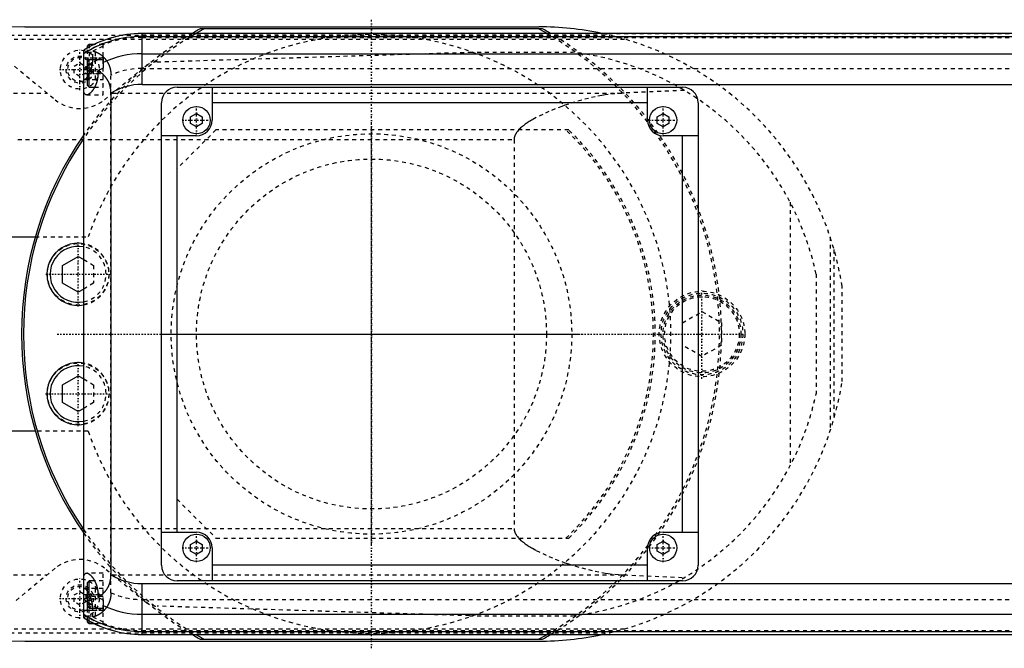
# Model space of a CAD drawing. Extents: x -1055 to 181, y -120 to 120.
# Tile 4 of 5: x -690 to -437, y -81 to 81. Entities that reach past the tile are written whole.
import ezdxf

# ---------------------------------------------------------------- set-up
doc = ezdxf.new("R2010")
doc.units = 0
doc.linetypes.add('CENTER', pattern=[1.5, 0.45, -0.5, 0.05, -0.5])
doc.linetypes.add('DASHED', pattern=[2, 1, -1])
for name, color, linetype in [('AM_0', 7, 'CONTINUOUS'), ('AM_3', 7, 'DASHED'), ('AM_7', 7, 'CENTER')]:
    doc.layers.add(name, color=color, linetype=linetype)

msp = doc.modelspace()

# ---------------------------------------------------------------- linework, layer by layer
at = {"layer": 'AM_0', "color": 7, "linetype": 'CONTINUOUS'}
for p, q in [((-689.11, 79), (-557, 79)), ((-555.98, 78.5), (-644.02, 78.5)), ((75, 77.32), (-659, 77.32)), ((-659, 64.2), (-659, 77.32)), ((-659, 76.54), (75, 76.54)), ((-672.6, 74.5), (-673, 74.1)), ((-673, 73.62), (-673, 74.1)), ((-671.32, 74.5), (-672.6, 74.5)), ((-672.6, 73.84), (-672.6, 74.5)), ((-674, -73.02), (-674, 73.02)), ((-669, 71.21), (-669, 68.39)), ((-659, 72.1), (75, 72.1)), ((-672.6, 70.5), (-673, 70.1)), ((-673, 63.9), (-673, 70.1)), ((-669, 70.5), (-672.6, 70.5)), ((-672.6, 63.5), (-672.6, 70.5)), ((-674, 67), (-673, 67)), ((-670.34, 67.64), (-670.34, 67)), ((-673, 63.9), (-672.6, 63.5)), ((-672.6, 63.5), (-671.2, 63.5)), ((-659, 64.2), (75, 64.2)), ((-650, 63.5), (-520, 63.5)), ((-641, 63.5), (-641, 55)), ((-529, 55), (-529, 63.5)), ((-667, 61.92), (-667, -61.92)), ((-654, -59.5), (-654, 59.5)), ((-529, 59.5), (-641, 59.5)), ((-516, 59.5), (-516, -59.5)), ((-646.5, 55.87), (-645, 56.73)), ((-646.5, 54.13), (-646.5, 55.87)), ((-645, 56.73), (-643.5, 55.87)), ((-643.5, 55.87), (-643.5, 54.13)), ((-526.5, 55.87), (-525, 56.73)), ((-526.5, 54.13), (-526.5, 55.87)), ((-525, 56.73), (-523.5, 55.87)), ((-523.5, 55.87), (-523.5, 54.13)), ((-645, 53.27), (-646.5, 54.13)), ((-643.5, 54.13), (-645, 53.27)), ((-525, 53.27), (-526.5, 54.13)), ((-523.5, 54.13), (-525, 53.27)), ((-645, 51), (-654, 51)), ((-650, -51), (-650, 51)), ((-516, 51), (-525, 51)), ((-520, -51), (-520, 51)), ((-700, 25), (-686.46, 25)), ((-679.45, 17.66), (-675.45, 19.97)), ((-675.45, 19.97), (-674, 19.13)), ((-679.45, 13.04), (-679.45, 17.66)), ((-675.45, 10.73), (-679.45, 13.04)), ((-674, 11.57), (-675.45, 10.73)), ((-679.45, -13.04), (-675.45, -10.73)), ((-675.45, -10.73), (-674, -11.57)), ((-679.45, -17.66), (-679.45, -13.04)), ((-675.45, -19.97), (-679.45, -17.66)), ((-674, -19.13), (-675.45, -19.97)), ((-686.46, -25), (-700, -25)), ((-654, -51), (-645, -51)), ((-525, -51), (-516, -51)), ((-646.5, -54.13), (-645, -53.27)), ((-646.5, -55.87), (-646.5, -54.13)), ((-645, -53.27), (-643.5, -54.13)), ((-643.5, -54.13), (-643.5, -55.87)), ((-641, -55), (-641, -63.5)), ((-529, -63.5), (-529, -55)), ((-526.5, -54.13), (-525, -53.27)), ((-526.5, -55.87), (-526.5, -54.13)), ((-525, -53.27), (-523.5, -54.13)), ((-523.5, -54.13), (-523.5, -55.87)), ((-645, -56.73), (-646.5, -55.87)), ((-643.5, -55.87), (-645, -56.73)), ((-525, -56.73), (-526.5, -55.87)), ((-523.5, -55.87), (-525, -56.73)), ((-529, -59.5), (-641, -59.5)), ((-672.6, -63.5), (-673, -63.9)), ((-673, -70.1), (-673, -63.9)), ((-671.2, -63.5), (-672.6, -63.5)), ((-672.6, -70.5), (-672.6, -63.5)), ((-659, -77.32), (-659, -64.2)), ((-659, -64.2), (75, -64.2)), ((-520, -63.5), (-650, -63.5)), ((-674, -67), (-673, -67)), ((-670.34, -67), (-670.34, -67.64)), ((-673, -70.1), (-672.6, -70.5)), ((-672.6, -70.5), (-669, -70.5)), ((-669, -68.39), (-669, -71.21)), ((-659, -72.1), (75, -72.1)), ((-673, -74.1), (-673, -73.62)), ((-673, -74.1), (-672.6, -74.5)), ((-672.6, -74.5), (-672.6, -73.84)), ((-672.6, -74.5), (-671.32, -74.5)), ((-659, -76.54), (75, -76.54)), ((-659, -77.32), (75, -77.32)), ((-689.11, -79), (-557, -79)), ((-644.02, -78.5), (-555.98, -78.5))]:
    msp.add_line(p, q, dxfattribs=at)
for points in [[(-670.34, 67, 0), (-670.34, 66.96, 0), (-670.34, 66.88, 0), (-670.34, 66.8, 0), (-670.34, 66.75, 0), (-670.34, 66.71, 0), (-670.35, 66.63, 0), (-670.35, 66.55, 0), (-670.36, 66.47, 0), (-670.36, 66.38, 0), (-670.37, 66.3, 0), (-670.37, 66.26, 0), (-670.38, 66.22, 0), (-670.39, 66.13, 0), (-670.4, 66.05, 0), (-670.41, 65.97, 0), (-670.42, 65.89, 0), (-670.43, 65.81, 0), (-670.44, 65.77, 0), (-670.45, 65.72, 0), (-670.46, 65.64, 0), (-670.48, 65.56, 0), (-670.49, 65.52, 0), (-670.49, 65.48, 0), (-670.51, 65.4, 0), (-670.53, 65.32, 0), (-670.54, 65.28, 0), (-670.55, 65.24, 0), (-670.57, 65.16, 0), (-670.59, 65.08, 0), (-670.61, 65.01, 0), (-670.63, 64.93, 0), (-670.65, 64.85, 0), (-670.67, 64.81, 0), (-670.68, 64.78, 0), (-670.7, 64.7, 0), (-670.73, 64.63, 0), (-670.75, 64.55, 0), (-670.78, 64.48, 0), (-670.8, 64.41, 0), (-670.82, 64.37, 0), (-670.83, 64.33, 0), (-670.86, 64.26, 0), (-670.88, 64.19, 0), (-670.91, 64.12, 0), (-670.94, 64.05, 0), (-670.97, 63.99, 0), (-670.98, 63.95, 0), (-671, 63.92, 0), (-671.03, 63.85, 0), (-671.06, 63.79, 0), (-671.09, 63.72, 0), (-671.12, 63.66, 0), (-671.15, 63.6, 0), (-671.17, 63.57, 0), (-671.18, 63.54, 0), (-671.21, 63.48, 0), (-671.24, 63.42, 0), (-671.28, 63.36, 0), (-671.31, 63.3, 0), (-671.34, 63.25, 0), (-671.36, 63.22, 0), (-671.37, 63.19, 0), (-671.4, 63.14, 0), (-671.44, 63.09, 0), (-671.45, 63.06, 0), (-671.47, 63.03, 0), (-671.5, 62.98, 0), (-671.53, 62.93, 0), (-671.55, 62.9, 0), (-671.57, 62.88, 0), (-671.6, 62.83, 0), (-671.64, 62.78, 0), (-671.67, 62.73, 0), (-671.7, 62.68, 0), (-671.74, 62.63, 0), (-671.76, 62.61, 0), (-671.77, 62.59, 0), (-671.81, 62.54, 0), (-671.84, 62.49, 0), (-671.88, 62.45, 0), (-671.91, 62.41, 0), (-671.95, 62.36, 0), (-671.97, 62.34, 0), (-671.98, 62.32, 0), (-672.02, 62.28, 0), (-672.05, 62.24, 0), (-672.09, 62.2, 0), (-672.13, 62.16, 0), (-672.16, 62.13, 0), (-672.18, 62.11, 0), (-672.2, 62.09, 0), (-672.23, 62.05, 0), (-672.27, 62.02, 0), (-672.3, 61.99, 0), (-672.34, 61.96, 0), (-672.37, 61.92, 0), (-672.39, 61.91, 0), (-672.41, 61.89, 0), (-672.44, 61.86, 0), (-672.48, 61.84, 0), (-672.51, 61.81, 0), (-672.54, 61.78, 0), (-672.58, 61.76, 0), (-672.59, 61.75, 0), (-672.61, 61.74, 0), (-672.64, 61.71, 0), (-672.68, 61.69, 0), (-672.69, 61.68, 0), (-672.71, 61.67, 0), (-672.74, 61.65, 0), (-672.78, 61.63, 0), (-672.79, 61.63, 0), (-672.81, 61.62, 0), (-672.84, 61.6, 0), (-672.87, 61.59, 0), (-672.9, 61.57, 0), (-672.93, 61.56, 0), (-672.96, 61.55, 0), (-672.98, 61.54, 0), (-672.99, 61.54, 0), (-673.02, 61.53, 0), (-673.05, 61.52, 0), (-673.08, 61.52, 0), (-673.11, 61.51, 0), (-673.14, 61.51, 0), (-673.15, 61.5, 0), (-673.16, 61.5, 0), (-673.19, 61.5, 0), (-673.22, 61.5, 0), (-673.23, 61.5, 0)], [(-667, 61.92, 0), (-667, 62.15, 0), (-667.01, 62.41, 0), (-667.02, 62.48, 0), (-667.02, 62.55, 0), (-667.03, 62.59, 0), (-667.03, 62.63, 0), (-667.04, 62.7, 0), (-667.04, 62.77, 0), (-667.05, 62.85, 0), (-667.06, 62.92, 0), (-667.07, 62.99, 0), (-667.07, 63.03, 0), (-667.08, 63.07, 0), (-667.09, 63.14, 0), (-667.1, 63.21, 0), (-667.11, 63.25, 0), (-667.11, 63.28, 0), (-667.13, 63.36, 0), (-667.14, 63.43, 0), (-667.15, 63.46, 0), (-667.16, 63.5, 0), (-667.17, 63.57, 0), (-667.19, 63.64, 0), (-667.21, 63.71, 0), (-667.22, 63.78, 0), (-667.24, 63.86, 0), (-667.25, 63.89, 0), (-667.26, 63.93, 0), (-667.28, 63.99, 0), (-667.3, 64.06, 0), (-667.32, 64.13, 0), (-667.35, 64.2, 0), (-667.37, 64.27, 0), (-667.38, 64.3, 0), (-667.39, 64.33, 0), (-667.42, 64.4, 0), (-667.44, 64.47, 0), (-667.47, 64.53, 0), (-667.49, 64.6, 0), (-667.52, 64.66, 0), (-667.54, 64.69, 0), (-667.55, 64.72, 0), (-667.58, 64.79, 0), (-667.61, 64.85, 0), (-667.64, 64.91, 0), (-667.67, 64.97, 0), (-667.7, 65.03, 0), (-667.71, 65.06, 0), (-667.73, 65.09, 0), (-667.76, 65.15, 0), (-667.79, 65.21, 0), (-667.83, 65.27, 0), (-667.86, 65.33, 0), (-667.89, 65.39, 0), (-667.91, 65.42, 0), (-667.93, 65.45, 0), (-667.96, 65.5, 0), (-668, 65.56, 0), (-668.02, 65.59, 0), (-668.04, 65.61, 0), (-668.07, 65.67, 0), (-668.11, 65.72, 0), (-668.13, 65.75, 0), (-668.15, 65.78, 0), (-668.19, 65.83, 0), (-668.22, 65.88, 0), (-668.26, 65.93, 0), (-668.3, 65.98, 0), (-668.34, 66.03, 0), (-668.36, 66.06, 0), (-668.38, 66.08, 0), (-668.42, 66.13, 0), (-668.46, 66.18, 0), (-668.6, 66.34, 0), (-668.86, 66.6, 0), (-669.11, 66.84, 0), (-669.38, 67.05, 0), (-669.51, 67.15, 0), (-669.65, 67.25, 0), (-669.92, 67.42, 0), (-670.2, 67.57, 0), (-670.34, 67.64, 0)], [(-673.23, 61.5, 0), (-673.26, 61.5, 0), (-673.31, 61.51, 0), (-673.37, 61.52, 0), (-673.39, 61.52, 0), (-673.42, 61.53, 0), (-673.47, 61.55, 0), (-673.52, 61.58, 0), (-673.57, 61.61, 0), (-673.62, 61.65, 0), (-673.66, 61.69, 0), (-673.69, 61.72, 0), (-673.71, 61.74, 0), (-673.75, 61.8, 0), (-673.79, 61.86, 0), (-673.83, 61.93, 0), (-673.86, 62, 0), (-673.9, 62.08, 0), (-673.91, 62.12, 0), (-673.93, 62.16, 0), (-673.96, 62.25, 0), (-673.99, 62.34, 0), (-674, 62.39, 0)], [(-674, -62.39, 0), (-673.99, -62.34, 0), (-673.96, -62.25, 0), (-673.93, -62.16, 0), (-673.91, -62.12, 0), (-673.9, -62.08, 0), (-673.86, -62, 0), (-673.83, -61.93, 0), (-673.79, -61.86, 0), (-673.75, -61.8, 0), (-673.71, -61.74, 0), (-673.69, -61.72, 0), (-673.66, -61.69, 0), (-673.62, -61.65, 0), (-673.57, -61.61, 0), (-673.52, -61.58, 0), (-673.47, -61.55, 0), (-673.42, -61.53, 0), (-673.39, -61.52, 0), (-673.37, -61.52, 0), (-673.31, -61.51, 0), (-673.26, -61.5, 0), (-673.23, -61.5, 0)], [(-673.23, -61.5, 0), (-673.22, -61.5, 0), (-673.19, -61.5, 0), (-673.16, -61.5, 0), (-673.15, -61.5, 0), (-673.14, -61.51, 0), (-673.11, -61.51, 0), (-673.08, -61.52, 0), (-673.05, -61.52, 0), (-673.02, -61.53, 0), (-672.99, -61.54, 0), (-672.98, -61.54, 0), (-672.96, -61.55, 0), (-672.93, -61.56, 0), (-672.9, -61.57, 0), (-672.87, -61.59, 0), (-672.84, -61.6, 0), (-672.81, -61.62, 0), (-672.79, -61.63, 0), (-672.78, -61.63, 0), (-672.74, -61.65, 0), (-672.71, -61.67, 0), (-672.69, -61.68, 0), (-672.68, -61.69, 0), (-672.64, -61.71, 0), (-672.61, -61.74, 0), (-672.59, -61.75, 0), (-672.58, -61.76, 0), (-672.54, -61.78, 0), (-672.51, -61.81, 0), (-672.48, -61.84, 0), (-672.44, -61.86, 0), (-672.41, -61.89, 0), (-672.39, -61.91, 0), (-672.37, -61.92, 0), (-672.34, -61.96, 0), (-672.3, -61.99, 0), (-672.27, -62.02, 0), (-672.23, -62.05, 0), (-672.2, -62.09, 0), (-672.18, -62.11, 0), (-672.16, -62.13, 0), (-672.13, -62.16, 0), (-672.09, -62.2, 0), (-672.05, -62.24, 0), (-672.02, -62.28, 0), (-671.98, -62.32, 0), (-671.97, -62.34, 0), (-671.95, -62.36, 0), (-671.91, -62.41, 0), (-671.88, -62.45, 0), (-671.84, -62.49, 0), (-671.81, -62.54, 0), (-671.77, -62.59, 0), (-671.76, -62.61, 0), (-671.74, -62.63, 0), (-671.7, -62.68, 0), (-671.67, -62.73, 0), (-671.64, -62.78, 0), (-671.6, -62.83, 0), (-671.57, -62.88, 0), (-671.55, -62.9, 0), (-671.53, -62.93, 0), (-671.5, -62.98, 0), (-671.47, -63.03, 0), (-671.45, -63.06, 0), (-671.44, -63.09, 0), (-671.4, -63.14, 0), (-671.37, -63.19, 0), (-671.36, -63.22, 0), (-671.34, -63.25, 0), (-671.31, -63.3, 0), (-671.28, -63.36, 0), (-671.24, -63.42, 0), (-671.21, -63.48, 0), (-671.18, -63.54, 0), (-671.17, -63.57, 0), (-671.15, -63.6, 0), (-671.12, -63.66, 0), (-671.09, -63.72, 0), (-671.06, -63.79, 0), (-671.03, -63.85, 0), (-671, -63.92, 0), (-670.98, -63.95, 0), (-670.97, -63.99, 0), (-670.94, -64.05, 0), (-670.91, -64.12, 0), (-670.88, -64.19, 0), (-670.86, -64.26, 0), (-670.83, -64.33, 0), (-670.82, -64.37, 0), (-670.8, -64.41, 0), (-670.78, -64.48, 0), (-670.75, -64.55, 0), (-670.73, -64.63, 0), (-670.7, -64.7, 0), (-670.68, -64.78, 0), (-670.67, -64.81, 0), (-670.65, -64.85, 0), (-670.63, -64.93, 0), (-670.61, -65.01, 0), (-670.59, -65.08, 0), (-670.57, -65.16, 0), (-670.55, -65.24, 0), (-670.54, -65.28, 0), (-670.53, -65.32, 0), (-670.51, -65.4, 0), (-670.49, -65.48, 0), (-670.49, -65.52, 0), (-670.48, -65.56, 0), (-670.46, -65.64, 0), (-670.45, -65.72, 0), (-670.44, -65.77, 0), (-670.43, -65.81, 0), (-670.42, -65.89, 0), (-670.41, -65.97, 0), (-670.4, -66.05, 0), (-670.39, -66.13, 0), (-670.38, -66.22, 0), (-670.37, -66.26, 0), (-670.37, -66.3, 0), (-670.36, -66.38, 0), (-670.36, -66.47, 0), (-670.35, -66.55, 0), (-670.35, -66.63, 0), (-670.34, -66.71, 0), (-670.34, -66.75, 0), (-670.34, -66.8, 0), (-670.34, -66.88, 0), (-670.34, -66.96, 0), (-670.34, -67, 0)], [(-670.34, -67.64, 0), (-670.2, -67.57, 0), (-669.92, -67.42, 0), (-669.64, -67.24, 0), (-669.5, -67.14, 0), (-669.36, -67.04, 0), (-669.1, -66.82, 0), (-668.84, -66.59, 0), (-668.59, -66.32, 0), (-668.45, -66.16, 0), (-668.41, -66.11, 0), (-668.37, -66.07, 0), (-668.35, -66.04, 0), (-668.33, -66.02, 0), (-668.29, -65.97, 0), (-668.25, -65.92, 0), (-668.21, -65.87, 0), (-668.17, -65.81, 0), (-668.14, -65.76, 0), (-668.12, -65.73, 0), (-668.1, -65.71, 0), (-668.06, -65.65, 0), (-668.03, -65.6, 0), (-668.01, -65.57, 0), (-667.99, -65.54, 0), (-667.96, -65.49, 0), (-667.92, -65.43, 0), (-667.9, -65.4, 0), (-667.89, -65.38, 0), (-667.85, -65.32, 0), (-667.82, -65.26, 0), (-667.79, -65.2, 0), (-667.75, -65.14, 0), (-667.72, -65.08, 0), (-667.71, -65.05, 0), (-667.69, -65.02, 0), (-667.66, -64.96, 0), (-667.63, -64.9, 0), (-667.6, -64.83, 0), (-667.57, -64.77, 0), (-667.54, -64.71, 0), (-667.53, -64.68, 0), (-667.52, -64.64, 0), (-667.49, -64.58, 0), (-667.46, -64.52, 0), (-667.44, -64.45, 0), (-667.41, -64.39, 0), (-667.39, -64.32, 0), (-667.38, -64.29, 0), (-667.37, -64.25, 0), (-667.34, -64.19, 0), (-667.32, -64.12, 0), (-667.3, -64.05, 0), (-667.28, -63.98, 0), (-667.26, -63.92, 0), (-667.25, -63.88, 0), (-667.24, -63.85, 0), (-667.22, -63.78, 0), (-667.2, -63.71, 0), (-667.19, -63.64, 0), (-667.17, -63.57, 0), (-667.16, -63.5, 0), (-667.15, -63.46, 0), (-667.14, -63.43, 0), (-667.13, -63.36, 0), (-667.11, -63.28, 0), (-667.11, -63.25, 0), (-667.1, -63.21, 0), (-667.09, -63.14, 0), (-667.08, -63.07, 0), (-667.07, -63.03, 0), (-667.07, -62.99, 0), (-667.06, -62.92, 0), (-667.05, -62.85, 0), (-667.04, -62.77, 0), (-667.04, -62.7, 0), (-667.03, -62.63, 0), (-667.03, -62.59, 0), (-667.02, -62.55, 0), (-667.02, -62.48, 0), (-667.01, -62.41, 0), (-667, -62.15, 0), (-667, -61.92, 0)]]:
    msp.add_polyline3d(points, dxfattribs=at)
for centre in [(-645, 55), (-525, 55), (-645, -55), (-525, -55)]:
    msp.add_circle(centre, 3.5, dxfattribs=at)
for centre, radius, start, end in [((-623.05, -2920.27), 3000, 91.26165, 97.35313), ((-600, 0), 90, 119.2821, 120.7831), ((-600, 0), 89.5, 118.7061, 120.2415), ((-600, 0), 89.5, 59.7585, 61.2939), ((-557, 0), 79, 78.1627, 90), ((-600, 0), 90, 59.2169, 60.7179), ((-659, 49), 28.32, 90, 121.9826), ((-659, 49), 27.54, 90, 122.9962), ((-659, 49), 24.36, 114.2363, 118.0453), ((-659, 49), 23.1, 90, 115.6559), ((-659, 49), 24.36, 125.0787, 128.0065), ((-659, 49), 21.81, 117.2848, 121.3127), ((-659, 49), 15.2, 90, 121.7569), ((-650, 59.5), 4, 90, 180), ((-520, 59.5), 4, 0, 90), ((-645, 55), 4, 270, 0), ((-525, 55), 4, 180, 270), ((-600, 0), 90, 145.3079, 214.6921), ((-600, 0), 89.5, 145.773, 214.227), ((-675.45, 15.35), 8, 79.5268, 280.4732), ((-675.45, 15.35), 7.2, 78.3477, 281.6523), ((-675.45, -15.35), 8, 79.5268, 280.4732), ((-675.45, -15.35), 7.2, 78.3477, 281.6523), ((-645, -55), 4, 0, 90), ((-525, -55), 4, 90, 180), ((-623.05, 2920.27), 3000, 262.64687, 268.73835), ((-650, -59.5), 4, 180, 270), ((-520, -59.5), 4, 270, 0), ((-659, -49), 15.2, 238.2431, 270), ((-659, -49), 24.36, 231.9935, 234.9213), ((-659, -49), 21.81, 238.6873, 242.7152), ((-659, -49), 24.36, 241.9547, 245.7637), ((-659, -49), 23.1, 244.3441, 270), ((-659, -49), 27.54, 237.0038, 270), ((-659, -49), 28.32, 238.0174, 270), ((-600, 0), 90, 239.2169, 240.7179), ((-600, 0), 89.5, 239.7585, 241.2939), ((-600, 0), 89.5, 298.7061, 300.2415), ((-557, 0), 79, 270, 281.8373), ((-600, 0), 90, 299.2821, 300.7831)]:
    msp.add_arc(centre, radius, start, end, dxfattribs=at)
at = {"layer": 'AM_3', "color": 6, "linetype": 'DASHED'}
for p, q in [((-754.88, 76.83), (-538.61, 76.83)), ((-659, 77.28), (75, 77.28)), ((-659, 76.29), (75, 76.29)), ((-775.92, 75.83), (-534.85, 75.83)), ((-673, 70.1), (-673, 73.62)), ((-672.6, 74.5), (-672.6, 70.5)), ((-669, 74.5), (-671.32, 74.5)), ((-669, 61.5), (-669, 74.75)), ((-674, 71), (-669, 71)), ((-673, 72.5), (-671, 72.5)), ((-671.65, 71), (-671.65, 72.74)), ((-671, 69.5), (-671, 72.5)), ((-655.15, 70), (-574.82, 72.48)), ((-574.82, 72.48), (-548.33, 72.48)), ((-691.83, 68.87), (-681.34, 60.27)), ((-676.5, 68.87), (-675, 69.73)), ((-676.5, 67.13), (-676.5, 68.87)), ((-675, 69.73), (-673.5, 68.87)), ((-673.5, 68.87), (-673.5, 67.13)), ((-673, 69.5), (-671, 69.5)), ((-673, 68.5), (-671, 68.5)), ((-671, 65.5), (-671, 68.5)), ((-668.66, 60.27), (-658.17, 68.87)), ((-675, 66.27), (-676.5, 67.13)), ((-673.5, 67.13), (-675, 66.27)), ((-673, 67.9), (-672.6, 67.5)), ((-673, 67), (-669, 67)), ((-672.6, 67.5), (-669, 67.5)), ((-667, -66.56), (-667, 66.56)), ((-659, 68.3), (75, 68.3)), ((-673.8, 65.5), (-669, 65.5)), ((-671.2, 63.5), (-669, 63.5)), ((-742.03, 61.98), (-683.43, 61.98)), ((-673.23, 61.5), (-669, 61.5)), ((-666.57, 61.98), (-535.05, 61.98)), ((-519.53, 62.65), (-535.05, 61.98)), ((-640, 52.5), (-650, 42.5)), ((-549.28, 52.5), (-640, 52.5)), ((-690.94, 50), (-563.33, 50)), ((-563.33, 50), (-563.33, -50)), ((-492.34, 33.89), (-492.34, -33.89)), ((-686.46, 25), (-672.83, 25)), ((-482.05, 24.97), (-482.05, -24.97)), ((-481.05, 21.74), (-481.05, -21.74)), ((-674, 19.13), (-671.45, 17.66)), ((-671.45, 17.66), (-671.45, 13.04)), ((-485.65, 15.41), (-485.65, -15.41)), ((-671.45, 13.04), (-674, 11.57)), ((-478.96, -12.26), (-478.96, 12.26)), ((-520, 2.89), (-515, 5.77)), ((-515, 5.77), (-510, 2.89)), ((-510, 2.89), (-510, -2.89)), ((-515, -5.77), (-520, -2.89)), ((-510, -2.89), (-515, -5.77)), ((-674, -11.57), (-671.45, -13.04)), ((-671.45, -13.04), (-671.45, -17.66)), ((-671.45, -17.66), (-674, -19.13)), ((-672.83, -25), (-686.46, -25)), ((-650, -42.5), (-640, -52.5)), ((-690.94, -50), (-563.33, -50)), ((-640, -52.5), (-549.28, -52.5)), ((-681.34, -60.27), (-691.83, -68.87)), ((-658.17, -68.87), (-668.66, -60.27)), ((-742.03, -61.98), (-683.43, -61.98)), ((-669, -61.5), (-673.23, -61.5)), ((-669, -74.75), (-669, -61.5)), ((-666.57, -61.98), (-535.05, -61.98)), ((-535.05, -61.98), (-519.53, -62.65)), ((-669, -65.5), (-673.8, -65.5)), ((-669, -63.5), (-671.2, -63.5)), ((-671, -68.5), (-671, -65.5)), ((-676.5, -67.13), (-675, -66.27)), ((-676.5, -68.87), (-676.5, -67.13)), ((-675, -66.27), (-673.5, -67.13)), ((-673.5, -67.13), (-673.5, -68.87)), ((-673, -67), (-669, -67)), ((-672.6, -67.5), (-673, -67.9)), ((-669, -67.5), (-672.6, -67.5)), ((-659, -68.3), (75, -68.3)), ((-675, -69.73), (-676.5, -68.87)), ((-673.5, -68.87), (-675, -69.73)), ((-673, -68.5), (-671, -68.5)), ((-673, -69.5), (-671, -69.5)), ((-673, -73.62), (-673, -70.1)), ((-672.6, -73.84), (-672.6, -70.5)), ((-671, -72.5), (-671, -69.5)), ((-574.82, -72.48), (-655.15, -70)), ((-674, -71), (-669, -71)), ((-673, -72.5), (-671, -72.5)), ((-671.65, -72.74), (-671.65, -71)), ((-574.82, -72.48), (-548.33, -72.48)), ((-775.92, -75.83), (-534.85, -75.83)), ((-671.32, -74.5), (-669, -74.5)), ((-754.88, -76.83), (-538.61, -76.83)), ((-659, -76.29), (75, -76.29)), ((-659, -77.28), (75, -77.28))]:
    msp.add_line(p, q, dxfattribs=at)
for points in [[(-673.8, 65.5, 0), (-673.79, 65.5, 0), (-673.77, 65.5, 0), (-673.75, 65.5, 0), (-673.74, 65.5, 0), (-673.73, 65.51, 0), (-673.71, 65.51, 0), (-673.7, 65.52, 0), (-673.68, 65.52, 0), (-673.66, 65.53, 0), (-673.63, 65.54, 0), (-673.62, 65.55, 0), (-673.61, 65.55, 0), (-673.59, 65.56, 0), (-673.57, 65.57, 0), (-673.55, 65.59, 0), (-673.53, 65.6, 0), (-673.5, 65.62, 0), (-673.49, 65.63, 0), (-673.48, 65.64, 0), (-673.46, 65.65, 0), (-673.43, 65.67, 0), (-673.42, 65.68, 0), (-673.41, 65.69, 0), (-673.39, 65.72, 0), (-673.36, 65.74, 0), (-673.35, 65.75, 0), (-673.34, 65.76, 0), (-673.31, 65.79, 0), (-673.29, 65.81, 0), (-673.26, 65.84, 0), (-673.24, 65.87, 0), (-673.21, 65.9, 0), (-673.2, 65.92, 0), (-673.18, 65.93, 0), (-673.16, 65.96, 0), (-673.13, 66, 0), (-673.11, 66.03, 0), (-673.08, 66.06, 0), (-673.05, 66.1, 0), (-673.04, 66.12, 0), (-673.03, 66.14, 0), (-673, 66.17, 0), (-672.97, 66.21, 0), (-672.95, 66.25, 0), (-672.92, 66.29, 0), (-672.89, 66.34, 0), (-672.88, 66.36, 0), (-672.87, 66.38, 0), (-672.84, 66.42, 0), (-672.81, 66.47, 0), (-672.79, 66.51, 0), (-672.76, 66.56, 0), (-672.73, 66.6, 0), (-672.72, 66.63, 0), (-672.71, 66.65, 0), (-672.68, 66.7, 0), (-672.66, 66.75, 0), (-672.63, 66.8, 0), (-672.6, 66.85, 0), (-672.58, 66.9, 0), (-672.57, 66.93, 0), (-672.55, 66.95, 0), (-672.53, 67, 0), (-672.5, 67.06, 0), (-672.49, 67.08, 0), (-672.48, 67.11, 0), (-672.45, 67.16, 0), (-672.43, 67.22, 0), (-672.42, 67.25, 0), (-672.41, 67.28, 0), (-672.38, 67.33, 0), (-672.36, 67.39, 0), (-672.33, 67.45, 0), (-672.31, 67.51, 0), (-672.28, 67.57, 0), (-672.27, 67.6, 0), (-672.26, 67.63, 0), (-672.24, 67.69, 0), (-672.21, 67.76, 0), (-672.19, 67.82, 0), (-672.17, 67.89, 0), (-672.15, 67.95, 0), (-672.13, 67.99, 0), (-672.12, 68.02, 0), (-672.1, 68.09, 0), (-672.08, 68.16, 0), (-672.06, 68.23, 0), (-672.04, 68.3, 0), (-672.02, 68.37, 0), (-672.01, 68.41, 0), (-672, 68.44, 0), (-671.98, 68.52, 0), (-671.96, 68.59, 0), (-671.94, 68.66, 0), (-671.92, 68.74, 0), (-671.9, 68.81, 0), (-671.89, 68.85, 0), (-671.88, 68.89, 0), (-671.87, 68.96, 0), (-671.85, 69.04, 0), (-671.84, 69.12, 0), (-671.82, 69.2, 0), (-671.81, 69.27, 0), (-671.8, 69.31, 0), (-671.79, 69.35, 0), (-671.78, 69.43, 0), (-671.77, 69.51, 0), (-671.76, 69.55, 0), (-671.75, 69.59, 0), (-671.74, 69.67, 0), (-671.73, 69.75, 0), (-671.73, 69.79, 0), (-671.72, 69.83, 0), (-671.71, 69.91, 0), (-671.7, 69.99, 0), (-671.69, 70.07, 0), (-671.69, 70.15, 0), (-671.68, 70.24, 0), (-671.68, 70.28, 0), (-671.67, 70.32, 0), (-671.67, 70.4, 0), (-671.66, 70.48, 0), (-671.66, 70.56, 0), (-671.66, 70.64, 0), (-671.65, 70.72, 0), (-671.65, 70.76, 0), (-671.65, 70.8, 0), (-671.65, 70.88, 0), (-671.65, 70.96, 0), (-671.65, 71, 0)], [(-671.65, 72.74, 0), (-671.62, 72.74, 0), (-671.57, 72.73, 0), (-671.52, 72.72, 0), (-671.49, 72.72, 0), (-671.46, 72.71, 0), (-671.41, 72.7, 0), (-671.35, 72.69, 0), (-671.3, 72.68, 0), (-671.24, 72.66, 0), (-671.19, 72.65, 0), (-671.16, 72.64, 0), (-671.13, 72.63, 0), (-671.07, 72.61, 0), (-671.02, 72.6, 0), (-670.96, 72.58, 0), (-670.9, 72.56, 0), (-670.85, 72.54, 0), (-670.82, 72.52, 0), (-670.79, 72.51, 0), (-670.73, 72.49, 0), (-670.67, 72.46, 0), (-670.64, 72.45, 0), (-670.62, 72.44, 0), (-670.56, 72.41, 0), (-670.5, 72.39, 0), (-670.47, 72.37, 0), (-670.44, 72.36, 0), (-670.38, 72.33, 0), (-670.33, 72.3, 0), (-670.27, 72.27, 0), (-670.21, 72.23, 0), (-670.15, 72.2, 0), (-670.12, 72.18, 0), (-670.1, 72.17, 0), (-670.04, 72.13, 0), (-669.98, 72.1, 0), (-669.92, 72.06, 0), (-669.87, 72.02, 0), (-669.81, 71.98, 0), (-669.78, 71.96, 0), (-669.75, 71.94, 0), (-669.69, 71.9, 0), (-669.64, 71.86, 0), (-669.58, 71.82, 0), (-669.52, 71.78, 0), (-669.47, 71.73, 0), (-669.44, 71.71, 0), (-669.41, 71.69, 0), (-669.36, 71.64, 0), (-669.3, 71.6, 0), (-669.25, 71.55, 0), (-669.19, 71.5, 0), (-669.14, 71.45, 0), (-669.11, 71.43, 0), (-669.08, 71.4, 0), (-669.03, 71.35, 0), (-668.97, 71.3, 0), (-668.92, 71.25, 0), (-668.87, 71.19, 0), (-668.81, 71.14, 0), (-668.79, 71.11, 0), (-668.76, 71.08, 0), (-668.71, 71.03, 0), (-668.66, 70.97, 0), (-668.63, 70.94, 0), (-668.6, 70.91, 0), (-668.55, 70.85, 0), (-668.5, 70.79, 0), (-668.48, 70.76, 0), (-668.45, 70.73, 0), (-668.4, 70.67, 0), (-668.35, 70.6, 0), (-668.3, 70.54, 0), (-668.25, 70.47, 0), (-668.2, 70.41, 0), (-668.18, 70.37, 0), (-668.16, 70.34, 0), (-668.11, 70.27, 0), (-668.06, 70.2, 0), (-668.02, 70.13, 0), (-667.97, 70.06, 0), (-667.93, 69.99, 0), (-667.9, 69.95, 0), (-667.88, 69.91, 0), (-667.84, 69.84, 0), (-667.8, 69.76, 0), (-667.75, 69.69, 0), (-667.71, 69.61, 0), (-667.67, 69.53, 0), (-667.66, 69.5, 0), (-667.64, 69.46, 0), (-667.6, 69.38, 0), (-667.56, 69.3, 0), (-667.53, 69.22, 0), (-667.49, 69.13, 0), (-667.46, 69.05, 0), (-667.44, 69.01, 0), (-667.43, 68.97, 0), (-667.39, 68.89, 0), (-667.36, 68.8, 0), (-667.34, 68.72, 0), (-667.31, 68.63, 0), (-667.28, 68.54, 0), (-667.27, 68.5, 0), (-667.25, 68.46, 0), (-667.23, 68.37, 0), (-667.21, 68.28, 0), (-667.2, 68.23, 0), (-667.18, 68.19, 0), (-667.16, 68.1, 0), (-667.14, 68.01, 0), (-667.13, 67.96, 0), (-667.13, 67.91, 0), (-667.11, 67.82, 0), (-667.09, 67.73, 0), (-667.08, 67.64, 0), (-667.06, 67.55, 0), (-667.05, 67.45, 0), (-667.05, 67.41, 0), (-667.04, 67.36, 0), (-667.03, 67.27, 0), (-667.02, 67.17, 0), (-667.02, 67.08, 0), (-667.01, 66.99, 0), (-667.01, 66.89, 0), (-667.01, 66.85, 0), (-667, 66.8, 0), (-667, 66.7, 0), (-667, 66.61, 0), (-667, 66.56, 0)], [(-674, 65.59, 0), (-673.97, 65.56, 0), (-673.9, 65.52, 0), (-673.84, 65.5, 0), (-673.8, 65.5, 0)], [(-535.05, 61.98, 0), (-535.83, 61.95, 0), (-537.44, 61.82, 0), (-539.09, 61.62, 0), (-539.92, 61.49, 0), (-540.77, 61.35, 0), (-542.47, 61.02, 0), (-544.2, 60.62, 0), (-545.93, 60.17, 0), (-547.66, 59.67, 0), (-549.37, 59.12, 0), (-550.23, 58.83, 0), (-551.07, 58.52, 0), (-552.74, 57.89, 0), (-554.36, 57.22, 0), (-555.96, 56.49, 0), (-557.62, 55.66, 0), (-558.6, 55.13, 0), (-558.87, 54.97, 0), (-559.14, 54.8, 0), (-559.28, 54.72, 0), (-559.41, 54.64, 0), (-559.68, 54.47, 0), (-559.94, 54.3, 0), (-560.07, 54.21, 0), (-560.2, 54.12, 0), (-560.46, 53.94, 0), (-560.71, 53.76, 0), (-560.83, 53.67, 0), (-560.95, 53.57, 0), (-561.19, 53.38, 0), (-561.42, 53.19, 0), (-561.65, 52.99, 0), (-561.86, 52.79, 0), (-562.07, 52.57, 0), (-562.18, 52.46, 0), (-562.28, 52.35, 0), (-562.48, 52.11, 0), (-562.67, 51.85, 0), (-562.78, 51.7, 0), (-562.8, 51.66, 0), (-562.83, 51.61, 0), (-562.84, 51.59, 0), (-562.86, 51.57, 0), (-562.89, 51.52, 0), (-562.91, 51.48, 0), (-562.94, 51.43, 0), (-562.96, 51.39, 0), (-562.99, 51.34, 0), (-563, 51.32, 0), (-563.01, 51.29, 0), (-563.03, 51.25, 0), (-563.05, 51.2, 0), (-563.07, 51.15, 0), (-563.1, 51.11, 0), (-563.12, 51.06, 0), (-563.13, 51.03, 0), (-563.13, 51.01, 0), (-563.15, 50.96, 0), (-563.17, 50.91, 0), (-563.18, 50.89, 0), (-563.19, 50.87, 0), (-563.2, 50.82, 0), (-563.22, 50.77, 0), (-563.22, 50.74, 0), (-563.23, 50.72, 0), (-563.24, 50.67, 0), (-563.26, 50.62, 0), (-563.27, 50.57, 0), (-563.28, 50.52, 0), (-563.29, 50.47, 0), (-563.29, 50.45, 0), (-563.3, 50.42, 0), (-563.3, 50.37, 0), (-563.31, 50.32, 0), (-563.32, 50.27, 0), (-563.32, 50.22, 0), (-563.33, 50.17, 0), (-563.33, 50.15, 0), (-563.33, 50.12, 0), (-563.33, 50.07, 0), (-563.33, 50.02, 0), (-563.33, 50, 0)], [(-563.33, -50, 0), (-563.33, -50.02, 0), (-563.33, -50.07, 0), (-563.33, -50.12, 0), (-563.33, -50.15, 0), (-563.33, -50.17, 0), (-563.32, -50.22, 0), (-563.32, -50.27, 0), (-563.31, -50.32, 0), (-563.3, -50.37, 0), (-563.3, -50.42, 0), (-563.29, -50.45, 0), (-563.29, -50.47, 0), (-563.28, -50.52, 0), (-563.27, -50.57, 0), (-563.26, -50.62, 0), (-563.24, -50.67, 0), (-563.23, -50.72, 0), (-563.22, -50.74, 0), (-563.22, -50.77, 0), (-563.2, -50.82, 0), (-563.19, -50.87, 0), (-563.18, -50.89, 0), (-563.17, -50.91, 0), (-563.15, -50.96, 0), (-563.13, -51.01, 0), (-563.13, -51.03, 0), (-563.12, -51.06, 0), (-563.1, -51.11, 0), (-563.07, -51.15, 0), (-563.05, -51.2, 0), (-563.03, -51.25, 0), (-563.01, -51.29, 0), (-563, -51.32, 0), (-562.99, -51.34, 0), (-562.96, -51.39, 0), (-562.94, -51.43, 0), (-562.91, -51.48, 0), (-562.89, -51.52, 0), (-562.86, -51.57, 0), (-562.84, -51.59, 0), (-562.83, -51.61, 0), (-562.8, -51.66, 0), (-562.78, -51.7, 0), (-562.67, -51.85, 0), (-562.48, -52.11, 0), (-562.28, -52.35, 0), (-562.18, -52.46, 0), (-562.07, -52.57, 0), (-561.86, -52.79, 0), (-561.65, -52.99, 0), (-561.42, -53.19, 0), (-561.19, -53.38, 0), (-560.95, -53.57, 0), (-560.83, -53.67, 0), (-560.71, -53.76, 0), (-560.46, -53.94, 0), (-560.2, -54.12, 0), (-560.07, -54.21, 0), (-559.94, -54.3, 0), (-559.68, -54.47, 0), (-559.41, -54.64, 0), (-559.28, -54.72, 0), (-559.14, -54.8, 0), (-558.87, -54.97, 0), (-558.6, -55.13, 0), (-557.62, -55.66, 0), (-555.96, -56.49, 0), (-554.36, -57.22, 0), (-552.74, -57.89, 0), (-551.07, -58.52, 0), (-550.23, -58.83, 0), (-549.37, -59.12, 0), (-547.66, -59.67, 0), (-545.93, -60.17, 0), (-544.2, -60.62, 0), (-542.47, -61.02, 0), (-540.77, -61.35, 0), (-539.92, -61.49, 0), (-539.09, -61.62, 0), (-537.44, -61.82, 0), (-535.83, -61.95, 0), (-535.05, -61.98, 0)], [(-673.8, -65.5, 0), (-673.84, -65.5, 0), (-673.9, -65.52, 0), (-673.97, -65.56, 0), (-674, -65.59, 0)], [(-671.65, -71, 0), (-671.65, -70.96, 0), (-671.65, -70.88, 0), (-671.65, -70.8, 0), (-671.65, -70.76, 0), (-671.65, -70.72, 0), (-671.66, -70.64, 0), (-671.66, -70.56, 0), (-671.66, -70.48, 0), (-671.67, -70.4, 0), (-671.67, -70.32, 0), (-671.68, -70.28, 0), (-671.68, -70.24, 0), (-671.69, -70.15, 0), (-671.69, -70.07, 0), (-671.7, -69.99, 0), (-671.71, -69.91, 0), (-671.72, -69.83, 0), (-671.73, -69.79, 0), (-671.73, -69.75, 0), (-671.74, -69.67, 0), (-671.75, -69.59, 0), (-671.76, -69.55, 0), (-671.77, -69.51, 0), (-671.78, -69.43, 0), (-671.79, -69.35, 0), (-671.8, -69.31, 0), (-671.81, -69.27, 0), (-671.82, -69.2, 0), (-671.84, -69.12, 0), (-671.85, -69.04, 0), (-671.87, -68.96, 0), (-671.88, -68.89, 0), (-671.89, -68.85, 0), (-671.9, -68.81, 0), (-671.92, -68.74, 0), (-671.94, -68.66, 0), (-671.96, -68.59, 0), (-671.98, -68.52, 0), (-672, -68.44, 0), (-672.01, -68.41, 0), (-672.02, -68.37, 0), (-672.04, -68.3, 0), (-672.06, -68.23, 0), (-672.08, -68.16, 0), (-672.1, -68.09, 0), (-672.12, -68.02, 0), (-672.13, -67.99, 0), (-672.15, -67.95, 0), (-672.17, -67.89, 0), (-672.19, -67.82, 0), (-672.21, -67.76, 0), (-672.24, -67.69, 0), (-672.26, -67.63, 0), (-672.27, -67.6, 0), (-672.28, -67.57, 0), (-672.31, -67.51, 0), (-672.33, -67.45, 0), (-672.36, -67.39, 0), (-672.38, -67.33, 0), (-672.41, -67.28, 0), (-672.42, -67.25, 0), (-672.43, -67.22, 0), (-672.45, -67.16, 0), (-672.48, -67.11, 0), (-672.49, -67.08, 0), (-672.5, -67.06, 0), (-672.53, -67, 0), (-672.55, -66.95, 0), (-672.57, -66.93, 0), (-672.58, -66.9, 0), (-672.6, -66.85, 0), (-672.63, -66.8, 0), (-672.66, -66.75, 0), (-672.68, -66.7, 0), (-672.71, -66.65, 0), (-672.72, -66.63, 0), (-672.73, -66.6, 0), (-672.76, -66.56, 0), (-672.79, -66.51, 0), (-672.81, -66.47, 0), (-672.84, -66.42, 0), (-672.87, -66.38, 0), (-672.88, -66.36, 0), (-672.89, -66.34, 0), (-672.92, -66.29, 0), (-672.95, -66.25, 0), (-672.97, -66.21, 0), (-673, -66.17, 0), (-673.03, -66.14, 0), (-673.04, -66.12, 0), (-673.05, -66.1, 0), (-673.08, -66.06, 0), (-673.11, -66.03, 0), (-673.13, -66, 0), (-673.16, -65.96, 0), (-673.18, -65.93, 0), (-673.2, -65.92, 0), (-673.21, -65.9, 0), (-673.24, -65.87, 0), (-673.26, -65.84, 0), (-673.29, -65.81, 0), (-673.31, -65.79, 0), (-673.34, -65.76, 0), (-673.35, -65.75, 0), (-673.36, -65.74, 0), (-673.39, -65.72, 0), (-673.41, -65.69, 0), (-673.42, -65.68, 0), (-673.43, -65.67, 0), (-673.46, -65.65, 0), (-673.48, -65.64, 0), (-673.49, -65.63, 0), (-673.5, -65.62, 0), (-673.53, -65.6, 0), (-673.55, -65.59, 0), (-673.57, -65.57, 0), (-673.59, -65.56, 0), (-673.61, -65.55, 0), (-673.62, -65.55, 0), (-673.63, -65.54, 0), (-673.66, -65.53, 0), (-673.68, -65.52, 0), (-673.7, -65.52, 0), (-673.71, -65.51, 0), (-673.73, -65.51, 0), (-673.74, -65.5, 0), (-673.75, -65.5, 0), (-673.77, -65.5, 0), (-673.79, -65.5, 0), (-673.8, -65.5, 0)], [(-667, -66.56, 0), (-667, -66.61, 0), (-667, -66.7, 0), (-667, -66.8, 0), (-667.01, -66.84, 0), (-667.01, -66.89, 0), (-667.01, -66.98, 0), (-667.02, -67.08, 0), (-667.02, -67.17, 0), (-667.03, -67.26, 0), (-667.04, -67.35, 0), (-667.05, -67.4, 0), (-667.05, -67.45, 0), (-667.06, -67.54, 0), (-667.08, -67.63, 0), (-667.09, -67.72, 0), (-667.11, -67.82, 0), (-667.12, -67.91, 0), (-667.13, -67.95, 0), (-667.14, -68, 0), (-667.16, -68.09, 0), (-667.18, -68.18, 0), (-667.19, -68.23, 0), (-667.2, -68.27, 0), (-667.23, -68.36, 0), (-667.25, -68.45, 0), (-667.27, -68.49, 0), (-667.28, -68.53, 0), (-667.3, -68.62, 0), (-667.33, -68.71, 0), (-667.36, -68.79, 0), (-667.39, -68.88, 0), (-667.42, -68.96, 0), (-667.44, -69, 0), (-667.46, -69.04, 0), (-667.49, -69.13, 0), (-667.52, -69.21, 0), (-667.56, -69.29, 0), (-667.6, -69.37, 0), (-667.63, -69.45, 0), (-667.65, -69.49, 0), (-667.67, -69.53, 0), (-667.71, -69.6, 0), (-667.75, -69.68, 0), (-667.79, -69.76, 0), (-667.83, -69.83, 0), (-667.88, -69.91, 0), (-667.9, -69.94, 0), (-667.92, -69.98, 0), (-667.96, -70.05, 0), (-668.01, -70.12, 0), (-668.06, -70.19, 0), (-668.1, -70.26, 0), (-668.15, -70.33, 0), (-668.17, -70.37, 0), (-668.2, -70.4, 0), (-668.25, -70.47, 0), (-668.29, -70.53, 0), (-668.34, -70.6, 0), (-668.39, -70.66, 0), (-668.44, -70.72, 0), (-668.47, -70.75, 0), (-668.49, -70.78, 0), (-668.54, -70.84, 0), (-668.6, -70.9, 0), (-668.62, -70.93, 0), (-668.65, -70.96, 0), (-668.7, -71.02, 0), (-668.75, -71.08, 0), (-668.78, -71.1, 0), (-668.81, -71.13, 0), (-668.86, -71.19, 0), (-668.91, -71.24, 0), (-668.97, -71.29, 0), (-669.02, -71.34, 0), (-669.07, -71.4, 0), (-669.1, -71.42, 0), (-669.13, -71.45, 0), (-669.18, -71.5, 0), (-669.24, -71.54, 0), (-669.29, -71.59, 0), (-669.35, -71.64, 0), (-669.41, -71.68, 0), (-669.43, -71.71, 0), (-669.46, -71.73, 0), (-669.52, -71.77, 0), (-669.58, -71.82, 0), (-669.63, -71.86, 0), (-669.69, -71.9, 0), (-669.75, -71.94, 0), (-669.78, -71.96, 0), (-669.81, -71.98, 0), (-669.86, -72.02, 0), (-669.92, -72.06, 0), (-669.98, -72.1, 0), (-670.04, -72.13, 0), (-670.1, -72.17, 0), (-670.13, -72.18, 0), (-670.15, -72.2, 0), (-670.21, -72.24, 0), (-670.27, -72.27, 0), (-670.33, -72.3, 0), (-670.39, -72.33, 0), (-670.45, -72.36, 0), (-670.48, -72.37, 0), (-670.51, -72.39, 0), (-670.56, -72.42, 0), (-670.62, -72.44, 0), (-670.65, -72.46, 0), (-670.68, -72.47, 0), (-670.74, -72.49, 0), (-670.8, -72.52, 0), (-670.83, -72.53, 0), (-670.85, -72.54, 0), (-670.91, -72.56, 0), (-670.97, -72.58, 0), (-671.02, -72.6, 0), (-671.08, -72.62, 0), (-671.14, -72.63, 0), (-671.16, -72.64, 0), (-671.19, -72.65, 0), (-671.25, -72.66, 0), (-671.3, -72.68, 0), (-671.49, -72.72, 0), (-671.65, -72.74, 0)]]:
    msp.add_polyline3d(points, dxfattribs=at)
for centre, radius in [((-675, 68), 5), ((-675, 68), 3.5), ((-675, 68), 3.1), ((-600, 0), 51.5), ((-600, 0), 45), ((-600, 0), 45), ((-675.45, 15.35), 7.9), ((-515, 0), 11), ((-515, 0), 10.5), ((-515, 0), 10), ((-515, 0), 9.6), ((-675.45, -15.35), 7.9), ((-675, -68), 5), ((-675, -68), 3.5), ((-675, -68), 3.1)]:
    msp.add_circle(centre, radius, dxfattribs=at)
for centre, radius, start, end in [((-600, 0), 90, 120.7831, 145.3079), ((-600, 0), 89.5, 120.2415, 145.773), ((-659, 49), 28.28, 90, 122.0355), ((-600, 0), 77, 198.9459, 161.0541), ((-659, 49), 27.29, 90, 111.4922), ((-600, 0), 89.5, 300.2415, 59.7585), ((-600, 0), 90, 300.7831, 59.2169), ((-557, 0), 79, 8.9296, 78.1627), ((-659, 49), 27.62, 111.2241, 122.8898), ((-659, 49), 26.9, 111.824, 118.0496), ((-557, 0), 73, 12.1875, 83.1809), ((-659, 49), 24.36, 118.0453, 125.0787), ((-655, 65), 5, 91.7724, 129.3459), ((-659, 49), 19.3, 90, 114.4883), ((-675, 68), 10, 230.6541, 309.3459), ((-600, 0), 72.5, 313.6028, 46.3972), ((-600, 0), 73, 314.0133, 45.9867), ((-675.45, 15.35), 8, 280.4732, 79.5268), ((-675.45, 15.35), 7.2, 281.6523, 78.3477), ((-675.45, -15.35), 8, 280.4732, 79.5268), ((-675.45, -15.35), 7.2, 281.6523, 78.3477), ((-557, 0), 79, 281.8373, 351.0704), ((-557, 0), 73, 276.8191, 347.8125), ((-600, 0), 89.5, 214.227, 239.7585), ((-600, 0), 90, 214.6921, 239.2169), ((-675, -68), 10, 50.6541, 129.3459), ((-659, -49), 19.3, 245.5117, 270), ((-659, -49), 24.36, 234.9213, 241.9547), ((-655, -65), 5, 230.6541, 268.2276), ((-659, -49), 27.62, 237.1102, 248.7759), ((-659, -49), 28.28, 237.9645, 270), ((-659, -49), 26.9, 241.9504, 248.176), ((-659, -49), 27.29, 248.5078, 270)]:
    msp.add_arc(centre, radius, start, end, dxfattribs=at)
at = {"layer": 'AM_7', "color": 4, "linetype": 'CENTER'}
for p, q in [((-600, -80.85), (-600, 80.85)), ((-675, 62.75), (-675, 73.25)), ((-673.2, 71), (-668.8, 71)), ((-680.25, 68), (-669.75, 68)), ((-673.2, 67), (-668.8, 67)), ((-645, 51.33), (-645, 58.68)), ((-525, 51.33), (-525, 58.68)), ((-648.67, 55), (-641.33, 55)), ((-600, -54.07), (-600, 54.08)), ((-528.67, 55), (-521.33, 55)), ((-675.45, 7.06), (-675.45, 23.65)), ((-683.75, 15.35), (-667.16, 15.35)), ((-515, -11.55), (-515, 11.55)), ((-680.85, 0), (-519.15, 0)), ((-654.08, 0), (-545.92, 0)), ((-526.55, 0), (-503.45, 0)), ((-675.45, -23.75), (-675.45, -6.95)), ((-683.85, -15.35), (-667.05, -15.35)), ((-645, -58.67), (-645, -51.32)), ((-525, -58.67), (-525, -51.32)), ((-648.67, -55), (-641.33, -55)), ((-528.67, -55), (-521.33, -55)), ((-675, -73.25), (-675, -62.75)), ((-680.25, -68), (-669.75, -68)), ((-673.2, -67), (-668.8, -67)), ((-673.2, -71), (-668.8, -71))]:
    msp.add_line(p, q, dxfattribs=at)

doc.saveas('drawing.dxf')
